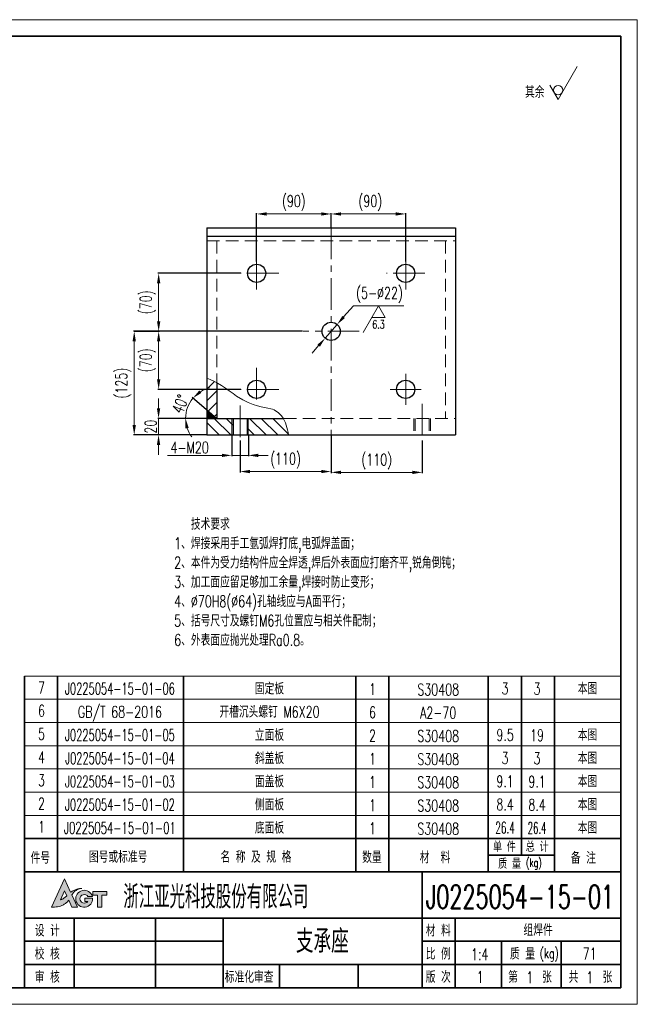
# Model space of a CAD drawing. Header units: millimetres. Extents: x -100 to 1580, y -20 to 1168.
# Tile 4 of 4: x 834 to 1580, y -20 to 1168. Entities that reach past the tile are written whole.
import ezdxf
from ezdxf.enums import TextEntityAlignment as Align

# ---------------------------------------------------------------- set-up
doc = ezdxf.new("R2010")
doc.units = ezdxf.units.MM
doc.header["$LTSCALE"] = 1.2
doc.linetypes.add('CENTER', pattern=[50.8, 31.75, -6.35, 6.35, -6.35])
doc.linetypes.add('DASHED', pattern=[19.05, 12.7, -6.35])
for name, color, linetype, lineweight in [('2细线层', 4, 'Continuous', 15), ('3中心线层', 1, 'CENTER', 35), ('4虚线层', 6, 'DASHED', 35), ('5剖面线层', 2, 'Continuous', 15), ('7标注层', 4, 'Continuous', 15), ('YGJ波浪线', 3, 'Continuous', 15), ('YGJ粗实线', 7, 'Continuous', 35), ('YGJ细实线', 3, 'Continuous', 15), ('YGJ细虚线', 2, 'DASHED', 15), ('尺寸线', 4, 'Continuous', 15), ('粗实线', 7, 'Continuous', 30)]:
    doc.layers.add(name, color=color, linetype=linetype, lineweight=lineweight)
doc.layers.add('YGJ不打印图层', color=250, linetype='Continuous', lineweight=35, plot=False)
doc.styles.add('标准', font='romans.shx', dxfattribs={"width": 0.7, "bigfont": 'hzdx.shx'})
doc.dimstyles.new('1比4', dxfattribs={"dimtxt": 14, "dimasz": 12, "dimexe": 1, "dimexo": 0.5, "dimgap": 2.5, "dimtad": 1, "dimdsep": 46, "dimtxsty": '标准', "dimcen": 0, "dimclrd": 256, "dimclrt": 256, "dimadec": 0, "dimazin": 0, "dimtfac": 1, "dimtmove": 0, "dimatfit": 0, "dimfxl": 1, "dimtolj": 1, "dimtzin": 0, "dimlwd": -1, "dimarcsym": 0})
pattern_1 = [(315, (-41.893, 44.48), (7.07107, 7.07107), [])]

# ---------------------------------------------------------------- blocks, each defined once
blk = doc.blocks.new('*U119')
at = {"layer": 'YGJ粗实线'}
for p, q in [((390, 287), (0, 287)), ((390, 287), (390, 0)), ((0, 0), (390, 0))]:
    blk.add_line(p, q, dxfattribs=at)
at = {"layer": 'YGJ细实线'}
for p, q in [((395, 292), (-25, 292)), ((395, 292), (395, -5)), ((-25, -5), (395, -5))]:
    blk.add_line(p, q, dxfattribs=at)
blk = doc.blocks.new('图标')
at = {"layer": 'YGJ细实线', "true_color": 0x0194a4}
h = blk.add_hatch(color=134, dxfattribs=at)
h.dxf.hatch_style = 1
edge = h.paths.add_edge_path()
edge.add_line((3171, -778.12), (3171.97, -780.18))
edge.add_line((3171.97, -780.18), (3173.62, -780.18))
edge.add_line((3173.62, -780.18), (3171.94, -776.47))
edge.add_spline(control_points=[(3171.94, -776.47), (3172.04, -776.33), (3172.28, -776.01), (3172.66, -775.54), (3173.17, -775.17), (3173.69, -774.88), (3174.3, -774.67), (3174.74, -774.61), (3174.99, -774.57)], knot_values=[0, 0, 0, 0, 0.506127, 1.21303, 1.808166, 2.393737, 2.961146, 3.730688, 3.730688, 3.730688, 3.730688], degree=3, periodic=0)
edge.add_spline(control_points=[(3174.99, -774.57), (3174.82, -774.57), (3174.47, -774.56), (3173.96, -774.65), (3173.44, -774.78), (3172.96, -774.98), (3172.46, -775.19), (3172.01, -775.44), (3171.7, -775.62), (3171.54, -775.71)], knot_values=[0, 0, 0, 0, 0.51474, 1.050592, 1.532108, 2.126606, 2.609842, 3.144291, 3.68733, 3.68733, 3.68733, 3.68733], degree=3, periodic=0)
edge.add_line((3171.54, -775.71), (3169.66, -771.68))
edge.add_line((3169.66, -771.68), (3165.83, -780.24))
edge.add_spline(control_points=[(3165.83, -780.24), (3166.43, -780.23), (3167.33, -780.21), (3168.46, -779.89), (3169.27, -779.6), (3169.96, -779.12), (3170.58, -778.65), (3170.88, -778.27), (3171, -778.12)], knot_values=[0, 0, 0, 0, 1.794018, 2.686483, 3.50397, 4.356695, 5.212459, 5.80159, 5.80159, 5.80159, 5.80159], degree=3, periodic=0)
edge = h.paths.add_edge_path(flags=16)
edge.add_spline(control_points=[(3170.4, -776.84), (3170.28, -776.94), (3170.07, -777.1), (3169.76, -777.36), (3169.45, -777.56), (3169.12, -777.78), (3168.79, -777.93), (3168.56, -777.98), (3168.46, -778.01)], knot_values=[0, 0, 0, 0, 0.461656, 0.781514, 1.214544, 1.57739, 1.966104, 2.284035, 2.284035, 2.284035, 2.284035], degree=3, periodic=0)
edge.add_line((3168.46, -778.01), (3169.69, -775.27))
edge.add_line((3169.69, -775.27), (3170.4, -776.84))
h = blk.add_hatch(color=134, dxfattribs=at)
h.dxf.hatch_style = 1
h.paths.add_polyline_path([(3178.21, -777.51), (3175.84, -777.51), (3175.84, -778.49), (3176.72, -778.49, -3.223034), (3176.78, -777.02), (3178.12, -777.02, 2.021246), (3175.66, -780.24, 0.434957)])
h = blk.add_hatch(color=134, dxfattribs=at)
h.dxf.hatch_style = 1
h.paths.add_polyline_path([(3178.27, -776.35), (3178.27, -776.62), (3179.71, -776.62), (3179.71, -780.24), (3181.02, -780.24), (3181.02, -776.62), (3182.47, -776.62), (3182.47, -775.51), (3178.27, -775.51)])
at = {"layer": 'YGJ细实线', "color": 134, "true_color": 0x0194a4}
for p, q in [((3165.83, -780.24), (3169.66, -771.68)), ((3171.54, -775.71), (3169.66, -771.68)), ((3168.46, -778.01), (3169.69, -775.27)), ((3170.4, -776.84), (3169.69, -775.27)), ((3171.97, -780.18), (3171, -778.12)), ((3173.62, -780.18), (3171.94, -776.47)), ((3175.84, -778.49), (3175.84, -777.51)), ((3175.84, -777.51), (3178.21, -777.51)), ((3176.78, -777.02), (3178.12, -777.02)), ((3178.27, -775.51), (3182.47, -775.51)), ((3178.27, -775.51), (3178.27, -776.35)), ((3178.27, -775.51), (3178.27, -776.62)), ((3178.27, -776.62), (3179.71, -776.62)), ((3179.71, -776.62), (3179.71, -780.24)), ((3181.02, -776.62), (3182.47, -776.62)), ((3181.02, -776.62), (3181.02, -780.24)), ((3182.47, -775.51), (3182.47, -776.62)), ((3171.97, -780.18), (3173.62, -780.18)), ((3175.84, -778.49), (3176.72, -778.49)), ((3179.71, -780.24), (3181.02, -780.24))]:
    blk.add_line(p, q, dxfattribs=at)
for centre, radius, start, end in [((3175.66, -777.69), 2.55, 15.2946, 4.0279), ((3175.68, -777.72), 1.3, 32.4416, 323.4921)]:
    blk.add_arc(centre, radius, start, end, dxfattribs=at)
for points in [[(3171.54, -775.71), (3172.01, -775.44), (3172.48, -775.19), (3172.92, -774.99), (3173.48, -774.78), (3173.95, -774.66), (3174.48, -774.58), (3174.99, -774.57)], [(3174.99, -774.57), (3174.23, -774.71), (3173.7, -774.9), (3173.18, -775.17), (3172.71, -775.53), (3172.24, -776.07), (3171.94, -776.47)], [(3171, -778.12), (3170.62, -778.57), (3169.96, -779.12), (3169.24, -779.58), (3168.48, -779.88), (3167.62, -780.11), (3165.83, -780.24)], [(3168.46, -778.01), (3168.77, -777.92), (3169.12, -777.77), (3169.43, -777.57), (3169.79, -777.33), (3170.03, -777.13), (3170.4, -776.84)]]:
    blk.add_spline(points, degree=3, dxfattribs=at)
blk = doc.blocks.new('HC_BTL_BLK')
at = {"layer": 'YGJ不打印图层'}
for p, q in [((-140.5, 21), (-140.5, 0)), ((-79.27, 7), (-79.27, 0))]:
    blk.add_line(p, q, dxfattribs=at)
at = {"layer": 'YGJ粗实线'}
for p, q in [((-180, 35), (0, 35)), ((-180, 35), (-180, 0)), ((-60, 35), (-60, 0)), ((0, 0), (0, 35)), ((-180, 21), (-60, 21)), ((-165, 21), (-165, 0)), ((-120, 21), (-120, 0)), ((-60, 21), (0, 21)), ((-50, 7), (-50, 21)), ((-120, 14), (-180, 14)), ((0, 14), (-60, 14)), ((-36, 7), (-36, 14)), ((-18, 7), (-18, 14)), ((-120, 7), (-180, 7)), ((-60, 7), (-120, 7)), ((-103, 7), (-103, 0)), ((0, 7), (-60, 7)), ((-60, 7), (-60, 0)), ((-60, 7), (-60, 0)), ((-50, 0), (-50, 7)), ((-36, 0), (-36, 7)), ((-18, 0), (-18, 7)), ((-180, 0), (0, 0))]:
    blk.add_line(p, q, dxfattribs=at)
at = {"layer": 'YGJ细实线'}
blk.add_blockref('图标', (-3337.63, 804.53), dxfattribs=at)
at = {"layer": 'YGJ粗实线', "style": '标准', "width": 0.7}
for s, height, p in [('设 计', 3.5, (-176.89, 15.48)), ('材 料', 3.5, (-58.86, 15.48)), ('校 核', 3.5, (-176.89, 8.48)), ('比 例', 3.5, (-58.86, 8.48)), ('质 量', 3.5, (-33.44, 8.48)), ('(kg)', 3, (-24.46, 8.9)), ('审 核', 3.5, (-176.89, 1.48)), ('标准化审查', 3.5, (-119.53, 1.48)), ('版 次', 3.5, (-58.86, 1.48)), ('第    张', 3.5, (-33.99, 1.48)), ('共    张', 3.5, (-15.73, 1.48))]:
    blk.add_text(s, height=height, dxfattribs=at).set_placement(p)
at = {"layer": 'YGJ粗实线', "style": '标准'}
for tag, p, width in [('设计', (-163.61, 15.42), 0.7), ('设计日期', (-139.9, 15.53), 0.5), ('校核', (-163.62, 8.27), 0.7), ('校核日期', (-139.91, 8.15), 0.5), ('审核', (-163.9, 1.17), 0.7), ('审核日期', (-139.93, 1.47), 0.5), ('标准化', (-102.02, 1.32), 0.7), ('标准化日期', (-78.22, 1.4), 0.5)]:
    blk.add_attdef(tag, p, '', height=3.5, dxfattribs=dict(at, width=width))
at = {"layer": 'YGJ细虚线', "style": '标准', "width": 0.7}
blk.add_text('浙江亚光科技股份有限公司', height=7, dxfattribs=at).set_placement((-150.17, 23.91))
at = {"layer": 'YGJ细虚线', "style": '标准'}
blk.add_attdef('图样代号', text='', height=7, dxfattribs=at).set_placement((-58.84, 23.93), (-2.02, 23.93), align=Align.FIT)
blk.add_attdef('图样名称', text='', height=7, rotation=359.9203, dxfattribs=at).set_placement((-118.11, 10.54), (-62.08, 10.46), align=Align.FIT)
at = {"layer": 'YGJ细虚线', "color": 2, "style": '标准'}
blk.add_attdef('材料名称', text='', height=3.5, dxfattribs=at).set_placement((-48.51, 15.65), (-1.4, 15.65), align=Align.FIT)
at = {"layer": 'YGJ细虚线', "style": '标准', "width": 0.7}
for tag, p in [('比例', (-42.58, 8.34)), ('版本号', (-42.46, 1.45)), ('页码', (-27.44, 1.39)), ('页数', (-9.32, 1.39))]:
    blk.add_attdef(tag, text='', height=3.5, dxfattribs=at).set_placement(p, align=Align.CENTER)
at = {"layer": 'YGJ细虚线', "color": 2, "style": '标准', "width": 0.7}
blk.add_attdef('重量', text='', height=3.5, dxfattribs=at).set_placement((-9.41, 8.55), align=Align.CENTER)
blk = doc.blocks.new('*D340')
at = {"layer": '7标注层', "color": 0, "lineweight": -2, "ltscale": 7}
for p, q in [((1090.3, 666.5), (1090.3, 641.3)), ((1110.3, 666.5), (1110.3, 641.3))]:
    blk.add_line(p, q, dxfattribs=at)
at = {"layer": '7标注层', "ltscale": 7}
for p, q in [((1078.3, 642.3), (1012.7, 642.3)), ((1110.3, 642.3), (1090.3, 642.3)), ((1122.3, 642.3), (1134.3, 642.3))]:
    blk.add_line(p, q, dxfattribs=at)
at = {"layer": '7标注层'}
for points in [[(1078.3, 640.3), (1078.3, 644.3), (1090.3, 642.3)], [(1122.3, 644.3), (1122.3, 640.3), (1110.3, 642.3)]]:
    blk.add_solid(points, dxfattribs=at)
at = {"layer": '7标注层', "insert": (1039.5, 651.8), "char_height": 14, "attachment_point": 5, "style": '标准'}
blk.add_mtext('\\A1;4-M20{}{{\\H0.7x;}{}}', dxfattribs=at)
blk = doc.blocks.new('*D341')
at = {"layer": '7标注层', "color": 0, "lineweight": -2, "ltscale": 7}
for p, q in [((1210.3, 666.5), (1210.3, 620.8)), ((1320.3, 660.2), (1320.3, 620.8))]:
    blk.add_line(p, q, dxfattribs=at)
at = {"layer": '7标注层', "ltscale": 7}
blk.add_line((1308.3, 621.8), (1222.3, 621.8), dxfattribs=at)
at = {"layer": '7标注层'}
for points in [[(1222.3, 623.8), (1222.3, 619.8), (1210.3, 621.8)], [(1308.3, 619.8), (1308.3, 623.8), (1320.3, 621.8)]]:
    blk.add_solid(points, dxfattribs=at)
at = {"layer": '7标注层', "insert": (1265.4, 634.9), "char_height": 14, "attachment_point": 5, "style": '标准'}
blk.add_mtext('\\A1;(110)', dxfattribs=at)
blk = doc.blocks.new('*D342')
at = {"layer": '7标注层', "color": 0, "lineweight": -2, "ltscale": 7}
for p, q in [((1210.3, 666.5), (1210.3, 621.8)), ((1100.3, 660.2), (1100.3, 621.8))]:
    blk.add_line(p, q, dxfattribs=at)
at = {"layer": '7标注层', "ltscale": 7}
blk.add_line((1112.3, 622.8), (1198.3, 622.8), dxfattribs=at)
at = {"layer": '7标注层'}
for points in [[(1112.3, 624.8), (1112.3, 620.8), (1100.3, 622.8)], [(1198.3, 620.8), (1198.3, 624.8), (1210.3, 622.8)]]:
    blk.add_solid(points, dxfattribs=at)
at = {"layer": '7标注层', "insert": (1155.3, 635.9), "char_height": 14, "attachment_point": 5, "style": '标准'}
blk.add_mtext('\\A1;(110)', dxfattribs=at)
blk = doc.blocks.new('*D343')
at = {"layer": '7标注层', "color": 0, "lineweight": -2, "ltscale": 7}
for p, q in [((1210.3, 917.5), (1210.3, 934.6)), ((1300.3, 876.1), (1300.3, 934.6))]:
    blk.add_line(p, q, dxfattribs=at)
at = {"layer": '7标注层', "ltscale": 7}
blk.add_line((1288.3, 933.6), (1222.3, 933.6), dxfattribs=at)
at = {"layer": '7标注层'}
for points in [[(1222.3, 935.6), (1222.3, 931.6), (1210.3, 933.6)], [(1288.3, 931.6), (1288.3, 935.6), (1300.3, 933.6)]]:
    blk.add_solid(points, dxfattribs=at)
at = {"layer": '7标注层', "insert": (1257.6, 946.8), "char_height": 14, "attachment_point": 5, "style": '标准'}
blk.add_mtext('\\A1;(90)', dxfattribs=at)
blk = doc.blocks.new('*D344')
at = {"layer": '7标注层', "color": 0, "lineweight": -2, "ltscale": 7}
for p, q in [((1120.3, 876.1), (1120.3, 934.6)), ((1210.3, 917.5), (1210.3, 934.6))]:
    blk.add_line(p, q, dxfattribs=at)
at = {"layer": '7标注层', "ltscale": 7}
blk.add_line((1132.3, 933.6), (1198.3, 933.6), dxfattribs=at)
at = {"layer": '7标注层'}
for points in [[(1132.3, 935.6), (1132.3, 931.6), (1120.3, 933.6)], [(1198.3, 931.6), (1198.3, 935.6), (1210.3, 933.6)]]:
    blk.add_solid(points, dxfattribs=at)
at = {"layer": '7标注层', "insert": (1165.3, 946.8), "char_height": 14, "attachment_point": 5, "style": '标准'}
blk.add_mtext('\\A1;(90)', dxfattribs=at)
blk = doc.blocks.new('*D345')
at = {"layer": '7标注层', "ltscale": 7}
for p, q in [((1225.4, 809.3), (1237.1, 822.7)), ((1297.9, 822.7), (1237.1, 822.7)), ((1203, 783.7), (1217.5, 800.3)), ((1195.2, 774.7), (1187.3, 765.6))]:
    blk.add_line(p, q, dxfattribs=at)
at = {"layer": '7标注层'}
for points in [[(1223.9, 810.7), (1226.9, 808), (1217.5, 800.3)], [(1196.7, 773.4), (1193.7, 776), (1203, 783.7)]]:
    blk.add_solid(points, dxfattribs=at)
at = {"layer": '7标注层', "insert": (1268.7, 835.9), "char_height": 14, "attachment_point": 5, "style": '标准'}
blk.add_mtext('\\A1;(5-%%c22){}{{\\H0.7x;}{}}', dxfattribs=at)
blk = doc.blocks.new('*D346')
at = {"layer": '7标注层', "color": 0, "lineweight": -2, "ltscale": 7}
for p, q in [((1175.8, 792), (971.5, 792)), ((1059.8, 667), (971.5, 667))]:
    blk.add_line(p, q, dxfattribs=at)
at = {"layer": '7标注层', "ltscale": 7}
blk.add_line((972.5, 679), (972.5, 780), dxfattribs=at)
at = {"layer": '7标注层'}
for points in [[(974.5, 780), (970.5, 780), (972.5, 792)], [(970.5, 679), (974.5, 679), (972.5, 667)]]:
    blk.add_solid(points, dxfattribs=at)
at = {"layer": '7标注层', "insert": (959.3, 729.5), "char_height": 14, "attachment_point": 5, "rotation": 90, "style": '标准'}
blk.add_mtext('\\A1;(125)', dxfattribs=at)
blk = doc.blocks.new('*D347')
at = {"layer": '7标注层', "color": 0, "lineweight": -2, "ltscale": 7}
for p, q in [((1059.8, 792), (1001, 792)), ((1101.2, 722), (1001, 722))]:
    blk.add_line(p, q, dxfattribs=at)
at = {"layer": '7标注层', "ltscale": 7}
blk.add_line((1002, 734), (1002, 780), dxfattribs=at)
at = {"layer": '7标注层'}
for points in [[(1004, 780), (1000, 780), (1002, 792)], [(1000, 734), (1004, 734), (1002, 722)]]:
    blk.add_solid(points, dxfattribs=at)
at = {"layer": '7标注层', "insert": (988.8, 757), "char_height": 14, "attachment_point": 5, "rotation": 90, "style": '标准'}
blk.add_mtext('\\A1;(70)', dxfattribs=at)
blk = doc.blocks.new('*D348')
at = {"layer": '7标注层', "color": 0, "lineweight": -2, "ltscale": 7}
for p, q in [((1101.2, 862), (1001, 862)), ((972.8, 792), (1003, 792))]:
    blk.add_line(p, q, dxfattribs=at)
at = {"layer": '7标注层', "ltscale": 7}
blk.add_line((1002, 804), (1002, 850), dxfattribs=at)
at = {"layer": '7标注层'}
for points in [[(1004, 850), (1000, 850), (1002, 862)], [(1000, 804), (1004, 804), (1002, 792)]]:
    blk.add_solid(points, dxfattribs=at)
at = {"layer": '7标注层', "insert": (988.8, 827), "char_height": 14, "attachment_point": 5, "rotation": 90, "style": '标准'}
blk.add_mtext('\\A1;(70)', dxfattribs=at)
blk = doc.blocks.new('*D349')
at = {"layer": '7标注层', "ltscale": 7}
for p, q in [((1001.9, 699), (1001.9, 711)), ((1001.9, 667), (1001.9, 687)), ((1001.9, 655), (1001.9, 643))]:
    blk.add_line(p, q, dxfattribs=at)
at = {"layer": '7标注层', "color": 0, "lineweight": -2, "ltscale": 7}
for p, q in [((1059.8, 687), (1000.9, 687)), ((1059.8, 667), (1000.9, 667))]:
    blk.add_line(p, q, dxfattribs=at)
at = {"layer": '7标注层'}
for points in [[(999.9, 699), (1003.9, 699), (1001.9, 687)], [(1003.9, 655), (999.9, 655), (1001.9, 667)]]:
    blk.add_solid(points, dxfattribs=at)
at = {"layer": '7标注层', "insert": (992.4, 677), "char_height": 14, "attachment_point": 5, "rotation": 90, "style": '标准'}
blk.add_mtext('\\A1;20{}{{\\H0.7x;}{}}', dxfattribs=at)
blk = doc.blocks.new('*D447')
at = {"layer": '7标注层', "color": 0, "lineweight": -2, "ltscale": 7}
for p, q in [((1059.9, 697.4), (1042.5, 712)), ((1059.8, 687), (1033.4, 687))]:
    blk.add_line(p, q, dxfattribs=at)
at = {"layer": '7标注层', "ltscale": 7}
for start, end in [(103.5056, 121.7528), (140, 180), (198.2472, 216.4944)]:
    blk.add_arc((1072.3, 687), 37.8, start, end, dxfattribs=at)
at = {"layer": '7标注层'}
for points in [[(1051.1, 720.7), (1053.7, 717.7), (1043.3, 711.3)], [(1038.3, 675.5), (1034.4, 674.8), (1034.4, 687)]]:
    blk.add_solid(points, dxfattribs=at)
at = {"layer": '7标注层', "insert": (1028.2, 704.3), "char_height": 14, "attachment_point": 5, "rotation": 68.6004, "style": '标准'}
blk.add_mtext('\\A1;40%%d', dxfattribs=at)
blk = doc.blocks.new('粗糙度')
at = {"layer": '尺寸线'}
for p, q in [((0, 0), (4.62, 8)), ((0, 0), (-2.02, 3.5)), ((-2.02, 3.5), (2.02, 3.5))]:
    blk.add_line(p, q, dxfattribs=at)
at = {"layer": '尺寸线', "lineweight": -3, "style": '标准', "width": 0.7}
blk.add_attdef('粗糙度', text='', height=2.5, dxfattribs=at).set_placement((0.01, 5.6), align=Align.MIDDLE)
blk = doc.blocks.new('mx$INVTITLE')
at = {"layer": 'YGJ粗实线'}
for p, q in [((0, 10), (-180, 10)), ((-180, 0), (-180, 10)), ((-170, 0), (-170, 10)), ((-132, 0), (-132, 10)), ((-80, 0), (-80, 10)), ((-70, 0), (-70, 10)), ((-40, 0), (-40, 10)), ((-30, 10), (-30, 5)), ((-20, 0), (-20, 10)), ((0, 0), (0, 10)), ((-20, 5), (-40, 5)), ((-180, 0), (0, 0))]:
    blk.add_line(p, q, dxfattribs=at)
at = {"layer": 'YGJ细虚线', "style": '标准', "width": 0.7}
for s, height, p in [('单 件', 3, (-38.56, 6)), ('总 计', 3, (-28.68, 6)), ('件号', 3.5, (-178.15, 2.41)), ('图号或标准号', 3.5, (-160.55, 2.7)), ('名 称 及 规 格', 3.5, (-120.84, 2.7)), ('数量', 3.5, (-78.06, 2.61)), ('材  料', 3.5, (-60.68, 2.54)), ('备 注', 3.5, (-15.07, 2.41)), ('质 量', 3, (-37.01, 0.89)), ('(kg)', 2.5, (-28.62, 1.48))]:
    blk.add_text(s, height=height, dxfattribs=at).set_placement(p)
blk = doc.blocks.new('mx')
for p, q in [((-170, 0), (-170, 7)), ((-132, 0), (-132, 7)), ((-80, 0), (-80, 7)), ((-70, 0), (-70, 7)), ((-40, 0), (-40, 7)), ((-30, 0), (-30, 7)), ((-20, 0), (-20, 7)), ((0, 0), (0, 7))]:
    blk.add_line(p, q)
at = {"layer": 'YGJ粗实线'}
blk.add_line((-180, 0), (-180, 7), dxfattribs=at)
at = {"layer": 'YGJ细实线'}
for p, q in [((0, 7), (-180, 7)), ((0, 0), (-180, 0))]:
    blk.add_line(p, q, dxfattribs=at)
at = {"layer": 'YGJ细虚线', "style": '标准', "width": 0.7}
for tag, p in [('序号', (-174.87, 1.79)), ('数量', (-74.95, 1.3)), ('单重', (-34.93, 1.51)), ('总重', (-25.27, 1.42))]:
    blk.add_attdef(tag, text='', height=3.5, dxfattribs=at).set_placement(p, align=Align.CENTER)
at = {"layer": 'YGJ细虚线', "style": '标准'}
for tag, p, p2 in [('图号或标准号', (-169.36, 1.46), (-133.02, 1.46)), ('名称及规格型号', (-130.92, 1.46), (-81.17, 1.46)), ('材料', (-69.2, 1.19), (-41.03, 1.19)), ('备注', (-19.06, 1.51), (-0.99, 1.51))]:
    blk.add_attdef(tag, text='', height=3.5, dxfattribs=at).set_placement(p, p2, align=Align.FIT)

msp = doc.modelspace()

# ---------------------------------------------------------------- hatches: boundary and pattern name
at = {"layer": '5剖面线层', "ltscale": 7}
h = msp.add_hatch(dxfattribs=at)
h.set_pattern_fill('_U', color=256, scale=10, angle=45, style=0, pattern_type=0)
h.set_pattern_definition([(45, (-41.893, 44.48), (-7.07107, 7.07107), [])])
edge = h.paths.add_edge_path()
edge.add_spline(control_points=[(1072.275, 730.038), (1066.124, 733.096), (1066.124, 733.096), (1060.275, 735.348)], knot_values=[24.76985529, 24.76985529, 24.76985529, 24.76985529, 37.77133982, 37.77133982, 37.77133982, 37.77133982], degree=3, periodic=0)
edge.add_line((1060.275, 735.348), (1060.275, 697.074))
edge.add_line((1060.275, 697.074), (1072.275, 687.004))
edge.add_line((1072.275, 687.004), (1072.275, 730.038))
h = msp.add_hatch(dxfattribs=at)
h.set_pattern_fill('_U', color=256, scale=10, angle=315, style=0, pattern_type=0)
h.set_pattern_definition(pattern_1)
h.paths.add_polyline_path([(1090.275, 667.004), (1090.275, 687.004), (1060.275, 687.004), (1060.275, 667.004)])
edge = h.paths.add_edge_path()
edge.add_spline(control_points=[(1158.771, 667.004), (1157.478, 674.366), (1155.563, 681.628), (1152.478, 687.004)], knot_values=[118.62712622, 118.62712622, 118.62712622, 118.62712622, 141.06890851, 141.06890851, 141.06890851, 141.06890851], degree=3, periodic=0)
edge.add_line((1152.478, 687.004), (1110.275, 687.004))
edge.add_line((1110.275, 687.004), (1110.275, 667.004))
edge.add_line((1110.275, 667.004), (1158.771, 667.004))
h = msp.add_hatch(dxfattribs=at)
h.set_pattern_fill('_U', color=256, scale=10, angle=315, style=0, pattern_type=0)
h.set_pattern_definition(pattern_1)
h.paths.add_polyline_path([(1090.275, 667.004), (1091.775, 667.004), (1091.775, 687.004), (1090.275, 687.004)])
h.paths.add_polyline_path([(1110.275, 687.004), (1108.775, 687.004), (1108.775, 667.004), (1110.275, 667.004)])
at = {"layer": 'YGJ细实线'}
h = msp.add_hatch(color=256, dxfattribs=at)
h.dxf.hatch_style = 1
h.paths.add_polyline_path([(1060.275, 687.004), (1072.275, 687.004), (1060.275, 697.074)])

# ---------------------------------------------------------------- linework, layer by layer
at = {"layer": '2细线层', "ltscale": 7}
for p, q in [((1090.275, 687.004), (1090.275, 667.004)), ((1110.275, 687.004), (1110.275, 667.004))]:
    msp.add_line(p, q, dxfattribs=at)
msp.add_open_spline([(1060.275, 735.348), (1070.655, 732.997), (1112.065, 698.946), (1133.621, 702.311), (1153.003, 691.032), (1157.348, 675.11), (1158.771, 667.004)], degree=3, knots=[24.76985529, 24.76985529, 24.76985529, 24.76985529, 47.84444547, 91.79709915, 116.36020505, 141.06890851, 141.06890851, 141.06890851, 141.06890851], dxfattribs=at)
at = {"layer": '3中心线层', "lineweight": 15}
for p, q in [((1210.275, 917.004), (1210.275, 667.004)), ((1120.275, 880.567), (1120.275, 835.419)), ((1300.275, 880.567), (1300.275, 839.101)), ((1147.302, 862.004), (1098.128, 862.004)), ((1323.475, 862.004), (1277.095, 862.004)), ((1244.24, 792.004), (1176.311, 792.004)), ((1120.275, 747.857), (1120.275, 703.442)), ((1300.275, 740.567), (1300.275, 703.442)), ((1147.195, 722.004), (1093.428, 722.004)), ((1318.838, 722.004), (1281.713, 722.004)), ((1100.275, 702.558), (1100.275, 660.667)), ((1320.275, 704.315), (1320.275, 660.667))]:
    msp.add_line(p, q, dxfattribs=at)
at = {"layer": '4虚线层', "lineweight": 15}
for p, q in [((1060.275, 901.004), (1360.275, 901.004)), ((1072.275, 901.004), (1072.275, 730.038)), ((1348.275, 901.004), (1348.275, 687.004)), ((1153.195, 687.004), (1360.275, 687.004)), ((1310.275, 687.004), (1310.275, 667.004)), ((1311.775, 687.004), (1311.775, 667.004)), ((1328.775, 687.004), (1328.775, 667.004)), ((1330.275, 687.004), (1330.275, 667.004))]:
    msp.add_line(p, q, dxfattribs=at)
at = {"layer": 'YGJ细实线'}
msp.add_line((1072.275, 687.004), (1060.275, 697.074), dxfattribs=at)
at = {"layer": '尺寸线'}
for q in [(1507.506, 1111.656), (1474.308, 1089.156)]:
    msp.add_line((1484.412, 1071.656), q, dxfattribs=at)
msp.add_circle((1484.412, 1082.972), 5.658, dxfattribs=at)
at = {"layer": '粗实线', "ltscale": 7}
for p, q in [((1060.275, 917.004), (1360.275, 917.004)), ((1060.275, 917.004), (1060.275, 667.004)), ((1360.275, 917.004), (1360.275, 667.004)), ((1060.275, 907.004), (1360.275, 907.004)), ((1072.275, 730.038), (1072.275, 687.004)), ((1060.275, 687.004), (1153.195, 687.004)), ((1091.775, 687.004), (1091.775, 667.004)), ((1108.775, 687.004), (1108.775, 667.004)), ((1060.275, 667.004), (1360.275, 667.004))]:
    msp.add_line(p, q, dxfattribs=at)
for centre in [(1120.275, 862.004), (1300.275, 862.004), (1210.275, 792.004), (1120.275, 722.004), (1300.275, 722.004)]:
    msp.add_circle(centre, 11, dxfattribs=at)

# ---------------------------------------------------------------- block references
at = {"layer": 'YGJ波浪线', "xscale": 4, "yscale": 4, "zscale": 4}
for name, p in [('*U119', (0, 0)), ('mx$INVTITLE', (1560, 140))]:
    msp.add_blockref(name, p, dxfattribs=at)
at = {"layer": 'YGJ波浪线'}
ref = msp.add_blockref('HC_BTL_BLK', (1560, 0), dxfattribs=dict(at, xscale=4, yscale=4, zscale=4))
ref.add_attrib('图样名称', '支承座', dxfattribs={"layer": 'YGJ细虚线', "height": 28, "rotation": 359.920282, "style": '标准', "width": 0.8}).set_placement((1199.617, 42.006), align=Align.CENTER)
ref.add_attrib('图样代号', 'J0225054-15-01', dxfattribs={"layer": 'YGJ细虚线', "height": 28, "style": '标准', "width": 0.610911}).set_placement((1324.643, 95.728), (1551.902, 95.728), align=Align.FIT)
ref.add_attrib('比例', '1:4', dxfattribs={"layer": 'YGJ细虚线', "height": 14, "style": '标准', "width": 0.7}).set_placement((1389.688, 33.359), align=Align.CENTER)
ref.add_attrib('页码', '1', dxfattribs={"layer": 'YGJ细虚线', "height": 14, "style": '标准', "width": 0.7}).set_placement((1450.224, 5.562), align=Align.CENTER)
ref.add_attrib('页数', '1', dxfattribs={"layer": 'YGJ细虚线', "height": 14, "style": '标准', "width": 0.7}).set_placement((1522.701, 5.562), align=Align.CENTER)
ref.add_attrib('版本号', '1', dxfattribs={"layer": 'YGJ细虚线', "height": 14, "style": '标准', "width": 0.7}).set_placement((1390.17, 5.815), align=Align.CENTER)
ref.add_attrib('材料名称', '组焊件', dxfattribs={"layer": 'YGJ细虚线', "color": 2, "height": 14, "style": '标准', "width": 0.8}).set_placement((1460.177, 62.616), align=Align.CENTER)
ref.add_attrib('重量', '71', dxfattribs={"layer": 'YGJ细虚线', "color": 2, "height": 14, "style": '标准', "width": 0.7}).set_placement((1522.359, 34.201), align=Align.CENTER)
at = {"layer": 'YGJ粗实线'}
ref = msp.add_blockref('mx', (1560, 348), dxfattribs=dict(at, xscale=4, yscale=4, zscale=4))
ref.add_attrib('序号', '7', dxfattribs={"layer": 'YGJ细虚线', "height": 14, "style": '标准', "width": 0.7}).set_placement((860.521, 355.147), align=Align.CENTER)
ref.add_attrib('图号或标准号', 'J0225054-15-01-06', dxfattribs={"layer": 'YGJ细虚线', "height": 14, "style": '标准', "width": 0.624821}).set_placement((955.23, 353.859), align=Align.CENTER)
ref.add_attrib('名称及规格型号', '固定板', dxfattribs={"layer": 'YGJ细虚线', "height": 14, "style": '标准', "width": 0.7}).set_placement((1135.829, 353.855), align=Align.CENTER)
ref.add_attrib('数量', '1', dxfattribs={"layer": 'YGJ细虚线', "height": 14, "style": '标准', "width": 0.7}).set_placement((1260.184, 353.205), align=Align.CENTER)
ref.add_attrib('材料', 'S30408', dxfattribs={"layer": 'YGJ细虚线', "height": 14, "style": '标准', "width": 0.7}).set_placement((1339.557, 352.763), align=Align.CENTER)
ref.add_attrib('单重', '3', dxfattribs={"layer": 'YGJ细虚线', "height": 14, "style": '标准', "width": 0.7}).set_placement((1420.291, 354.046), align=Align.CENTER)
ref.add_attrib('总重', '3', dxfattribs={"layer": 'YGJ细虚线', "height": 14, "style": '标准', "width": 0.7}).set_placement((1458.924, 353.696), align=Align.CENTER)
ref.add_attrib('备注', '本图', dxfattribs={"layer": 'YGJ细虚线', "height": 14, "style": '标准', "width": 0.7}).set_placement((1519.881, 354.046), align=Align.CENTER)
ref = msp.add_blockref('mx', (1560, 320), dxfattribs=dict(at, xscale=4, yscale=4, zscale=4))
ref.add_attrib('序号', '6', dxfattribs={"layer": 'YGJ细虚线', "height": 14, "style": '标准', "width": 0.7}).set_placement((860.521, 327.147), align=Align.CENTER)
ref.add_attrib('图号或标准号', 'GB/T 68-2016', dxfattribs={"layer": 'YGJ细虚线', "height": 14, "style": '标准', "width": 0.7}).set_placement((955.23, 325.859), align=Align.CENTER)
ref.add_attrib('名称及规格型号', '开槽沉头螺钉 M6X20', dxfattribs={"layer": 'YGJ细虚线', "height": 14, "style": '标准', "width": 0.7}).set_placement((1135.829, 325.855), align=Align.CENTER)
ref.add_attrib('数量', '6', dxfattribs={"layer": 'YGJ细虚线', "height": 14, "style": '标准', "width": 0.7}).set_placement((1260.184, 325.205), align=Align.CENTER)
ref.add_attrib('材料', 'A2-70', dxfattribs={"layer": 'YGJ细虚线', "height": 14, "style": '标准', "width": 0.7}).set_placement((1339.557, 324.763), align=Align.CENTER)
ref = msp.add_blockref('mx', (1560, 292), dxfattribs=dict(at, xscale=4, yscale=4, zscale=4))
ref.add_attrib('序号', '5', dxfattribs={"layer": 'YGJ细虚线', "height": 14, "style": '标准', "width": 0.7}).set_placement((860.521, 299.147), align=Align.CENTER)
ref.add_attrib('图号或标准号', 'J0225054-15-01-05', dxfattribs={"layer": 'YGJ细虚线', "height": 14, "style": '标准', "width": 0.624821}).set_placement((955.23, 297.859), align=Align.CENTER)
ref.add_attrib('名称及规格型号', '立面板', dxfattribs={"layer": 'YGJ细虚线', "height": 14, "style": '标准', "width": 0.7}).set_placement((1135.829, 297.855), align=Align.CENTER)
ref.add_attrib('数量', '2', dxfattribs={"layer": 'YGJ细虚线', "height": 14, "style": '标准', "width": 0.7}).set_placement((1260.184, 297.205), align=Align.CENTER)
ref.add_attrib('材料', 'S30408', dxfattribs={"layer": 'YGJ细虚线', "height": 14, "style": '标准', "width": 0.7}).set_placement((1339.557, 296.763), align=Align.CENTER)
ref.add_attrib('单重', '9.5', dxfattribs={"layer": 'YGJ细虚线', "height": 14, "style": '标准', "width": 0.7}).set_placement((1420.291, 298.046), align=Align.CENTER)
ref.add_attrib('总重', '19', dxfattribs={"layer": 'YGJ细虚线', "height": 14, "style": '标准', "width": 0.7}).set_placement((1458.924, 297.696), align=Align.CENTER)
ref.add_attrib('备注', '本图', dxfattribs={"layer": 'YGJ细虚线', "height": 14, "style": '标准', "width": 0.7}).set_placement((1519.881, 298.046), align=Align.CENTER)
ref = msp.add_blockref('mx', (1560, 264), dxfattribs=dict(at, xscale=4, yscale=4, zscale=4))
ref.add_attrib('序号', '4', dxfattribs={"layer": 'YGJ细虚线', "height": 14, "style": '标准', "width": 0.7}).set_placement((860.521, 271.147), align=Align.CENTER)
ref.add_attrib('图号或标准号', 'J0225054-15-01-04', dxfattribs={"layer": 'YGJ细虚线', "height": 14, "style": '标准', "width": 0.623036}).set_placement((955.23, 269.859), align=Align.CENTER)
ref.add_attrib('名称及规格型号', '斜盖板', dxfattribs={"layer": 'YGJ细虚线', "height": 14, "style": '标准', "width": 0.7}).set_placement((1135.829, 269.855), align=Align.CENTER)
ref.add_attrib('数量', '1', dxfattribs={"layer": 'YGJ细虚线', "height": 14, "style": '标准', "width": 0.7}).set_placement((1260.184, 269.205), align=Align.CENTER)
ref.add_attrib('材料', 'S30408', dxfattribs={"layer": 'YGJ细虚线', "height": 14, "style": '标准', "width": 0.7}).set_placement((1339.557, 268.763), align=Align.CENTER)
ref.add_attrib('单重', '3', dxfattribs={"layer": 'YGJ细虚线', "height": 14, "style": '标准', "width": 0.7}).set_placement((1420.291, 270.046), align=Align.CENTER)
ref.add_attrib('总重', '3', dxfattribs={"layer": 'YGJ细虚线', "height": 14, "style": '标准', "width": 0.7}).set_placement((1458.924, 269.696), align=Align.CENTER)
ref.add_attrib('备注', '本图', dxfattribs={"layer": 'YGJ细虚线', "height": 14, "style": '标准', "width": 0.7}).set_placement((1519.881, 270.046), align=Align.CENTER)
ref = msp.add_blockref('mx', (1560, 236), dxfattribs=dict(at, xscale=4, yscale=4, zscale=4))
ref.add_attrib('序号', '3', dxfattribs={"layer": 'YGJ细虚线', "height": 14, "style": '标准', "width": 0.7}).set_placement((860.521, 243.147), align=Align.CENTER)
ref.add_attrib('图号或标准号', 'J0225054-15-01-03', dxfattribs={"layer": 'YGJ细虚线', "height": 14, "style": '标准', "width": 0.624821}).set_placement((955.23, 241.859), align=Align.CENTER)
ref.add_attrib('名称及规格型号', '面盖板', dxfattribs={"layer": 'YGJ细虚线', "height": 14, "style": '标准', "width": 0.7}).set_placement((1135.829, 241.855), align=Align.CENTER)
ref.add_attrib('数量', '1', dxfattribs={"layer": 'YGJ细虚线', "height": 14, "style": '标准', "width": 0.7}).set_placement((1260.184, 241.205), align=Align.CENTER)
ref.add_attrib('材料', 'S30408', dxfattribs={"layer": 'YGJ细虚线', "height": 14, "style": '标准', "width": 0.7}).set_placement((1339.557, 240.763), align=Align.CENTER)
ref.add_attrib('单重', '9.1', dxfattribs={"layer": 'YGJ细虚线', "height": 14, "style": '标准', "width": 0.7}).set_placement((1420.291, 242.046), align=Align.CENTER)
ref.add_attrib('总重', '9.1', dxfattribs={"layer": 'YGJ细虚线', "height": 14, "style": '标准', "width": 0.7}).set_placement((1458.924, 241.696), align=Align.CENTER)
ref.add_attrib('备注', '本图', dxfattribs={"layer": 'YGJ细虚线', "height": 14, "style": '标准', "width": 0.7}).set_placement((1519.881, 242.046), align=Align.CENTER)
ref = msp.add_blockref('mx', (1560, 208), dxfattribs=dict(at, xscale=4, yscale=4, zscale=4))
ref.add_attrib('序号', '2', dxfattribs={"layer": 'YGJ细虚线', "height": 14, "style": '标准', "width": 0.7}).set_placement((860.521, 215.147), align=Align.CENTER)
ref.add_attrib('图号或标准号', 'J0225054-15-01-02', dxfattribs={"layer": 'YGJ细虚线', "height": 14, "style": '标准', "width": 0.624821}).set_placement((955.23, 213.859), align=Align.CENTER)
ref.add_attrib('名称及规格型号', '侧面板', dxfattribs={"layer": 'YGJ细虚线', "height": 14, "style": '标准', "width": 0.7}).set_placement((1135.829, 213.855), align=Align.CENTER)
ref.add_attrib('数量', '1', dxfattribs={"layer": 'YGJ细虚线', "height": 14, "style": '标准', "width": 0.7}).set_placement((1260.184, 213.205), align=Align.CENTER)
ref.add_attrib('材料', 'S30408', dxfattribs={"layer": 'YGJ细虚线', "height": 14, "style": '标准', "width": 0.7}).set_placement((1339.557, 212.763), align=Align.CENTER)
ref.add_attrib('单重', '8.4', dxfattribs={"layer": 'YGJ细虚线', "height": 14, "style": '标准', "width": 0.7}).set_placement((1420.291, 214.046), align=Align.CENTER)
ref.add_attrib('总重', '8.4', dxfattribs={"layer": 'YGJ细虚线', "height": 14, "style": '标准', "width": 0.7}).set_placement((1458.924, 213.696), align=Align.CENTER)
ref.add_attrib('备注', '本图', dxfattribs={"layer": 'YGJ细虚线', "height": 14, "style": '标准', "width": 0.7}).set_placement((1519.881, 214.046), align=Align.CENTER)
ref = msp.add_blockref('mx', (1560, 180), dxfattribs=dict(at, xscale=4, yscale=4, zscale=4))
ref.add_attrib('序号', '1', dxfattribs={"layer": 'YGJ细虚线', "height": 14, "style": '标准', "width": 0.7}).set_placement((860.521, 187.147), align=Align.CENTER)
ref.add_attrib('图号或标准号', 'J0225054-15-01-01', dxfattribs={"layer": 'YGJ细虚线', "height": 14, "style": '标准', "width": 0.635751}).set_placement((955.23, 185.859), align=Align.CENTER)
ref.add_attrib('名称及规格型号', '底面板', dxfattribs={"layer": 'YGJ细虚线', "height": 14, "style": '标准', "width": 0.7}).set_placement((1135.829, 185.855), align=Align.CENTER)
ref.add_attrib('数量', '1', dxfattribs={"layer": 'YGJ细虚线', "height": 14, "style": '标准', "width": 0.7}).set_placement((1260.184, 185.205), align=Align.CENTER)
ref.add_attrib('材料', 'S30408', dxfattribs={"layer": 'YGJ细虚线', "height": 14, "style": '标准', "width": 0.7}).set_placement((1339.557, 184.763), align=Align.CENTER)
ref.add_attrib('单重', '26.4', dxfattribs={"layer": 'YGJ细虚线', "height": 14, "style": '标准', "width": 0.559433}).set_placement((1420.291, 186.046), align=Align.CENTER)
ref.add_attrib('总重', '26.4', dxfattribs={"layer": 'YGJ细虚线', "height": 14, "style": '标准', "width": 0.540389}).set_placement((1458.924, 185.696), align=Align.CENTER)
ref.add_attrib('备注', '本图', dxfattribs={"layer": 'YGJ细虚线', "height": 14, "style": '标准', "width": 0.7}).set_placement((1519.881, 186.046), align=Align.CENTER)
at = {"layer": '尺寸线'}
ref = msp.add_blockref('粗糙度', (1267.485, 822.748), dxfattribs=dict(at, xscale=4.000000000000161, yscale=4.000000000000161, zscale=4.000000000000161, rotation=180))
ref.add_attrib('粗糙度', '6.3', dxfattribs={"lineweight": -3, "height": 10, "style": '标准', "width": 0.7}).set_placement((1267.461, 800.335), align=Align.MIDDLE)

# ---------------------------------------------------------------- texts
at = {"layer": 'YGJ细实线', "color": 2, "style": '标准', "width": 0.7}
msp.add_text('其余', height=14, dxfattribs=at).set_placement((1456.145, 1073.707), align=Align.CENTER)
at = {"layer": 'YGJ细实线', "color": 2, "insert": (1242.778, 489.463), "char_height": 14, "width": 444.0151, "attachment_point": 5, "style": '标准'}
msp.add_mtext('\\pxql;   技术要求\\P1、焊接采用手工氩弧焊打底,电弧焊盖面；\\P2、本件为受力结构件应全焊透,焊后外表面应打磨齐平,锐角倒钝；\\P3、加工面应留足够加工余量,焊接时防止变形；\\P4、%%C70H8(%%C64)孔轴线应与A面平行；\\P5、括号尺寸及螺钉M6孔位置应与相关件配制；\\P6、外表面应抛光处理Ra0.8。', dxfattribs=at)

# ---------------------------------------------------------------- dimensions: what is measured, and where the dimension line sits
at = {"layer": '7标注层', "ltscale": 7}
for base, p1, p2, text, picture, middle in [((1210.275, 933.597), (1120.275, 875.567), (1210.275, 917.004), '(90)', '*D344', (1165.275, 933.597)), ((1210.275, 933.597), (1300.275, 875.567), (1210.275, 917.004), '(90)', '*D343', (1257.566, 933.597)), ((1090.275, 642.256), (1110.275, 667.004), (1090.275, 667.004), '4-M20{}{{\\H0.7x;}{}}', '*D340', (1039.509, 642.256)), ((1210.275, 622.76), (1100.275, 660.667), (1210.275, 667.004), '(110)', '*D342', (1155.275, 622.76)), ((1210.275, 621.76), (1320.275, 660.667), (1210.275, 667.004), '(110)', '*D341', (1265.433, 621.76))]:
    dim = msp.add_linear_dim(base=base, p1=p1, p2=p2, text=text, dimstyle='1比4', override={"dimtxsty": '标准'}, dxfattribs=at)
    dim.commit()
    dim.dimension.update_dxf_attribs({"geometry": picture, "text_midpoint": middle, "dimtype": 160})
for base, p1, p2, text, picture, middle in [((1002.013, 862.004), (972.302, 792.004), (1101.713, 862.004), '(70)', '*D348', (1002.013, 827.004)), ((972.51, 792.004), (1060.275, 667.004), (1176.311, 792.004), '(125)', '*D346', (972.51, 729.504)), ((1002.013, 792.004), (1101.713, 722.004), (1060.275, 792.004), '(70)', '*D347', (1002.013, 757.004)), ((1001.851, 687.004), (1060.275, 667.004), (1060.275, 687.004), '20{}{{\\H0.7x;}{}}', '*D349', (1001.851, 677.004))]:
    dim = msp.add_linear_dim(base=base, p1=p1, p2=p2, angle=90, text=text, dimstyle='1比4', override={"dimtxsty": '标准'}, dxfattribs=at)
    dim.commit()
    dim.dimension.update_dxf_attribs({"geometry": picture, "text_midpoint": middle, "dimtype": 160})
dim = msp.add_diameter_dim_2p(p1=(1203.048, 783.712), p2=(1217.502, 800.297), text='(5-%%c22){}{{\\H0.7x;}{}}', dimstyle='1比4', override={"dimtoh": 1, "dimtxsty": '标准', "dimatfit": 3}, dxfattribs=at)
dim.commit()
dim.dimension.update_dxf_attribs({"geometry": '*D345', "text_midpoint": (1268.735, 822.748), "dimtype": 163})
dim = msp.add_angular_dim_2l(base=(1035.456, 695.731), line1=((1072.275, 687.004), (1060.275, 697.074)), line2=((1060.275, 687.004), (1153.195, 687.004)), dimstyle='1比4', override={"dimtxsty": '标准'}, dxfattribs=at)
dim.commit()
dim.dimension.update_dxf_attribs({"geometry": '*D447', "text_midpoint": (1037.045, 700.811), "dimtype": 162})

doc.saveas('drawing.dxf')
